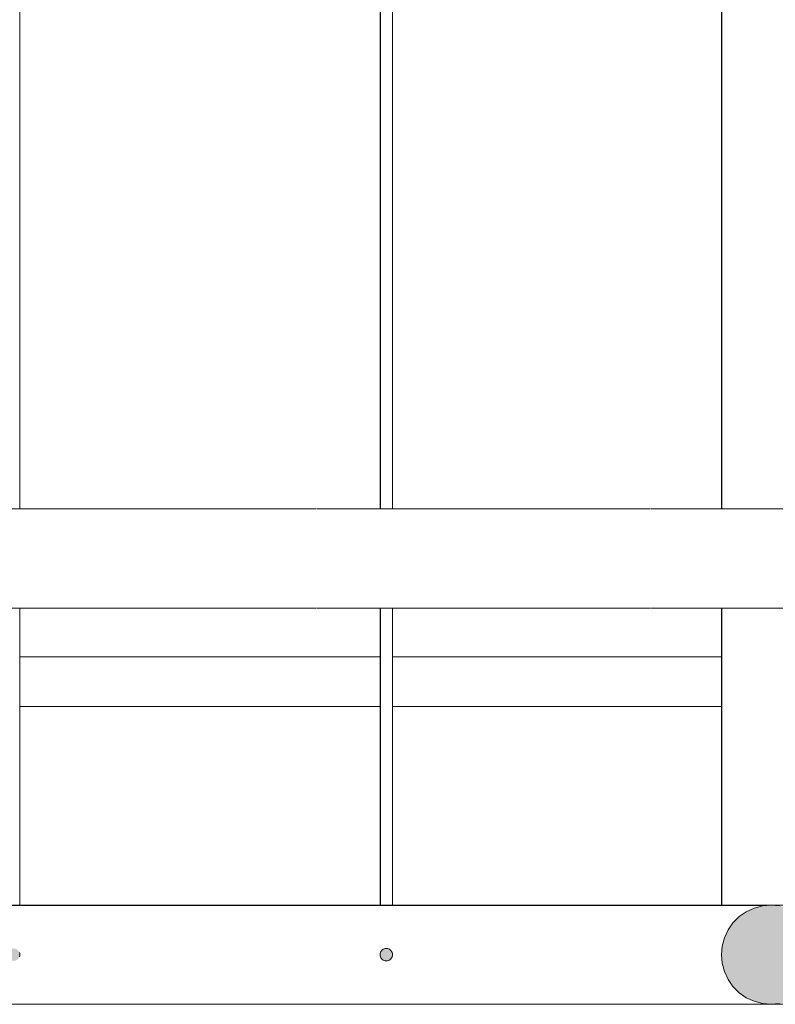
# Model space of a CAD drawing. Header units: millimetres. Extents: x -8078 to 241103, y -4319 to 602442.
# Tile 22 of 148: x 36782 to 37087, y 261512 to 261908. Entities that reach past the tile are written whole.
import ezdxf

# ---------------------------------------------------------------- set-up
doc = ezdxf.new("R2010")
doc.units = ezdxf.units.MM
doc.header["$MEASUREMENT"] = 0
doc.set_wipeout_variables(frame=1)
doc.linetypes.add('Wipeout_Contour', pattern=[1000, 0, -1000])
doc.layers.add('#podkład', color=252, linetype='Continuous')
doc.layers.add('- A - ocieplenie', color=7, linetype='Continuous')

# ---------------------------------------------------------------- blocks, each defined once
blk = doc.blocks.new('qqe433333')
at = {"linetype": 'Continuous', "lineweight": 0}
for points in [[(-2307.6, 682969.49), (-2304.12, 682969.8), (-2300.76, 682970.7), (-2297.6, 682972.17), (-2294.74, 682974.17), (-2292.28, 682976.64), (-2290.28, 682979.49), (-2288.8, 682982.65), (-2287.9, 682986.02), (-2287.6, 682989.49), (-2287.9, 682992.97), (-2288.8, 682996.33), (-2290.28, 682999.49), (-2292.28, 683002.35), (-2294.74, 683004.81), (-2297.6, 683006.81), (-2300.76, 683008.29), (-2304.12, 683009.19), (-2307.6, 683009.49), (-2311.07, 683009.19), (-2314.44, 683008.29), (-2317.6, 683006.81), (-2320.45, 683004.81), (-2322.92, 683002.35), (-2324.92, 682999.49), (-2326.39, 682996.33), (-2327.29, 682992.97), (-2327.6, 682989.49), (-2327.29, 682986.02), (-2326.39, 682982.65), (-2324.92, 682979.49), (-2322.92, 682976.64), (-2320.45, 682974.17), (-2317.6, 682972.17), (-2314.44, 682970.7), (-2311.07, 682969.8)], [(-2612.74, 682986.99), (-2612.31, 682987.03), (-2611.89, 682987.14), (-2611.49, 682987.33), (-2611.14, 682987.58), (-2610.83, 682987.89), (-2610.58, 682988.24), (-2610.39, 682988.64), (-2610.28, 682989.06), (-2610.24, 682989.49), (-2610.28, 682989.93), (-2610.39, 682990.35), (-2610.58, 682990.74), (-2610.83, 682991.1), (-2611.14, 682991.41), (-2611.49, 682991.66), (-2611.89, 682991.84), (-2612.31, 682991.95), (-2612.74, 682991.99), (-2613.18, 682991.95), (-2613.6, 682991.84), (-2613.99, 682991.66), (-2614.35, 682991.41), (-2614.66, 682991.1), (-2614.91, 682990.74), (-2615.09, 682990.35), (-2615.21, 682989.93), (-2615.24, 682989.49), (-2615.21, 682989.06), (-2615.09, 682988.64), (-2614.91, 682988.24), (-2614.66, 682987.89), (-2614.35, 682987.58), (-2613.99, 682987.33), (-2613.6, 682987.14), (-2613.18, 682987.03)], [(-2462.6, 682986.99), (-2462.16, 682987.03), (-2461.74, 682987.14), (-2461.35, 682987.33), (-2460.99, 682987.58), (-2460.68, 682987.89), (-2460.43, 682988.24), (-2460.25, 682988.64), (-2460.13, 682989.06), (-2460.1, 682989.49), (-2460.13, 682989.93), (-2460.25, 682990.35), (-2460.43, 682990.74), (-2460.68, 682991.1), (-2460.99, 682991.41), (-2461.35, 682991.66), (-2461.74, 682991.84), (-2462.16, 682991.95), (-2462.6, 682991.99), (-2463.03, 682991.95), (-2463.45, 682991.84), (-2463.85, 682991.66), (-2464.2, 682991.41), (-2464.51, 682991.1), (-2464.76, 682990.74), (-2464.95, 682990.35), (-2465.06, 682989.93), (-2465.1, 682989.49), (-2465.06, 682989.06), (-2464.95, 682988.64), (-2464.76, 682988.24), (-2464.51, 682987.89), (-2464.2, 682987.58), (-2463.85, 682987.33), (-2463.45, 682987.14), (-2463.03, 682987.03)]]:
    blk.add_hatch(color=252, dxfattribs=at).paths.add_polyline_path(points)
at = {"color": 252, "linetype": 'Wipeout_Contour', "lineweight": 0, "ltscale": 1879763.440955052}
blk.add_wipeout([(-2760.67, 683129.41), (-1956, 683129.41), (-1959.36, 683130.31), (-2764.13, 683130.31)], dxfattribs=at)
at = {"color": 252, "linetype": 'Wipeout_Contour', "lineweight": 0, "ltscale": 11278488.60149294}
blk.add_wipeout([(-2490.48, 683129.1), (-2356.13, 683129.1), (-2356.16, 683129.12), (-2356.1, 683129.12), (-2355.93, 683129.1), (-2221.58, 683129.1), (-2221.6, 683129.12), (-2221.55, 683129.12), (-2221.38, 683129.1), (-2087.03, 683129.1), (-2087.05, 683129.12), (-2087, 683129.12), (-2086.83, 683129.1), (-1952.54, 683129.1), (-1956, 683129.41), (-2760.67, 683129.41), (-2757.18, 683129.1), (-2625.23, 683129.1), (-2625.26, 683129.12), (-2625.2, 683129.12), (-2625.03, 683129.1), (-2490.68, 683129.1), (-2490.71, 683129.12), (-2490.65, 683129.12)], dxfattribs=at)
at = {"color": 252, "linetype": 'Wipeout_Contour', "lineweight": 0, "ltscale": 19743224.55348476}
blk.add_wipeout([(-2610.28, 682989.93), (-2610.24, 682989.49), (-2465.1, 682989.49), (-2465.06, 682989.93), (-2464.95, 682990.35), (-2464.76, 682990.74), (-2464.51, 682991.1), (-2464.2, 682991.41), (-2463.85, 682991.66), (-2463.45, 682991.84), (-2463.03, 682991.95), (-2462.6, 682991.99), (-2462.16, 682991.95), (-2461.74, 682991.84), (-2461.35, 682991.66), (-2460.99, 682991.41), (-2460.68, 682991.1), (-2460.43, 682990.74), (-2460.25, 682990.35), (-2460.13, 682989.93), (-2460.1, 682989.49), (-2327.6, 682989.49), (-2327.29, 682992.97), (-2742.9, 682992.97), (-2742.6, 682989.49), (-2615.24, 682989.49), (-2615.21, 682989.93), (-2615.09, 682990.35), (-2614.91, 682990.74), (-2614.66, 682991.1), (-2614.35, 682991.41), (-2613.99, 682991.66), (-2613.6, 682991.84), (-2613.18, 682991.95), (-2612.74, 682991.99), (-2612.31, 682991.95), (-2611.89, 682991.84), (-2611.49, 682991.66), (-2611.14, 682991.41), (-2610.83, 682991.1), (-2610.58, 682990.74), (-2610.39, 682990.35)], dxfattribs=at)
at = {"color": 252, "linetype": 'Wipeout_Contour', "lineweight": 0, "ltscale": 1878478.151142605}
blk.add_wipeout([(-1832.6, 682969.49), (-1836.07, 682969.8), (-2304.12, 682969.8), (-2307.6, 682969.49)], dxfattribs=at)
at = {"color": 252, "linetype": 'Wipeout_Contour', "lineweight": 0, "ltscale": 1879777.516120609}
blk.add_wipeout([(-2764.13, 683130.31), (-1959.36, 683130.31), (-1962.51, 683131.78), (-2767.46, 683131.78)], dxfattribs=at)
at = {"color": 252, "linetype": 'Wipeout_Contour', "lineweight": 0, "ltscale": 1880301.739939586}
blk.add_wipeout([(-2327.29, 682992.97), (-2326.39, 682996.33), (-2743.8, 682996.33), (-2742.9, 682992.97)], dxfattribs=at)
at = {"color": 252, "linetype": 'Wipeout_Contour', "lineweight": 0, "ltscale": 1880276.141380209}
blk.add_wipeout([(-2762.6, 682969.49), (-2307.6, 682969.49), (-2311.07, 682969.8), (-2759.12, 682969.8)], dxfattribs=at)
at = {"color": 252, "linetype": 'Wipeout_Contour', "lineweight": 0, "ltscale": 1879791.319033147}
blk.add_wipeout([(-2767.46, 683131.78), (-1962.51, 683131.78), (-1965.35, 683133.78), (-2770.57, 683133.78)], dxfattribs=at)
at = {"color": 252, "linetype": 'Wipeout_Contour', "lineweight": 0, "ltscale": 1880668.835604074}
blk.add_wipeout([(-2610.28, 683129.1), (-2610.28, 683009.49), (-2610.24, 683009.49), (-2610.24, 683129.1)], dxfattribs=at)
at = {"color": 252, "linetype": 'Wipeout_Contour', "lineweight": 0, "ltscale": 1410201.060757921}
blk.add_wipeout([(-2490.65, 683129.12), (-2490.68, 683129.1), (-2490.48, 683129.1)], dxfattribs=at)
at = {"color": 252, "linetype": 'Wipeout_Contour', "lineweight": 0, "ltscale": 1880107.4675014}
blk.add_wipeout([(-2465.1, 683129.1), (-2465.1, 683009.49), (-2465.06, 683009.49), (-2465.06, 683129.1)], dxfattribs=at)
at = {"color": 252, "linetype": 'Wipeout_Contour', "lineweight": 0, "ltscale": 1880097.035310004}
blk.add_wipeout([(-2462.6, 683129.1), (-2462.6, 683009.49), (-2462.16, 683009.49), (-2462.16, 683129.1)], dxfattribs=at)
at = {"color": 252, "linetype": 'Wipeout_Contour', "lineweight": 0, "ltscale": 1409810.893526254}
blk.add_wipeout([(-2356.1, 683129.12), (-2356.13, 683129.1), (-2355.93, 683129.1)], dxfattribs=at)
at = {"color": 252, "linetype": 'Wipeout_Contour', "lineweight": 0, "ltscale": 1879575.3110405}
blk.add_wipeout([(-2327.29, 683009.49), (-2327.29, 683129.1), (-2327.6, 683129.1), (-2327.6, 683009.49)], dxfattribs=at)
at = {"color": 252, "linetype": 'Wipeout_Contour', "lineweight": 0, "ltscale": 1879491.855483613}
blk.add_wipeout([(-2304.12, 683009.49), (-2304.12, 683129.1), (-2307.6, 683129.1), (-2307.6, 683009.49)], dxfattribs=at)
at = {"color": 252, "linetype": 'Wipeout_Contour', "lineweight": 0, "ltscale": 1880305.08174616}
blk.add_wipeout([(-2326.39, 682996.33), (-2324.92, 682999.49), (-2745.28, 682999.49), (-2743.8, 682996.33)], dxfattribs=at)
at = {"color": 252, "linetype": 'Wipeout_Contour', "lineweight": 0, "ltscale": 1880276.758372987}
blk.add_wipeout([(-2755.76, 682970.7), (-2759.12, 682969.8), (-2311.07, 682969.8), (-2314.44, 682970.7)], dxfattribs=at)
at = {"color": 252, "linetype": 'Wipeout_Contour', "lineweight": 0, "ltscale": 1879804.430320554}
blk.add_wipeout([(-2770.57, 683133.78), (-1965.35, 683133.78), (-1967.81, 683136.25), (-2773.35, 683136.25)], dxfattribs=at)
at = {"color": 252, "linetype": 'Wipeout_Contour', "lineweight": 0, "ltscale": 1410200.677987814}
blk.add_wipeout([(-2490.71, 683129.12), (-2490.68, 683129.1), (-2490.65, 683129.12)], dxfattribs=at)
at = {"color": 252, "linetype": 'Wipeout_Contour', "lineweight": 0, "ltscale": 1880098.713820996}
blk.add_wipeout([(-2463.03, 683129.1), (-2463.03, 683009.49), (-2462.6, 683009.49), (-2462.6, 683129.1)], dxfattribs=at)
at = {"color": 252, "linetype": 'Wipeout_Contour', "lineweight": 0, "ltscale": 1409810.510660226}
blk.add_wipeout([(-2356.13, 683129.1), (-2356.1, 683129.12), (-2356.16, 683129.12)], dxfattribs=at)
at = {"color": 252, "linetype": 'Wipeout_Contour', "lineweight": 0, "ltscale": 1879572.979238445}
blk.add_wipeout([(-2327.29, 683009.49), (-2326.39, 683009.49), (-2326.39, 683129.1), (-2327.29, 683129.1)], dxfattribs=at)
at = {"color": 252, "linetype": 'Wipeout_Contour', "lineweight": 0, "ltscale": 1879505.283479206}
blk.add_wipeout([(-2311.07, 683009.49), (-2307.6, 683009.49), (-2307.6, 683129.1), (-2311.07, 683129.1)], dxfattribs=at)
at = {"color": 252, "linetype": 'Wipeout_Contour', "lineweight": 0, "ltscale": 1880308.161720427}
blk.add_wipeout([(-2745.28, 682999.49), (-2324.92, 682999.49), (-2322.92, 683002.35), (-2747.28, 683002.35)], dxfattribs=at)
at = {"color": 252, "linetype": 'Wipeout_Contour', "lineweight": 0, "ltscale": 1880277.974000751}
blk.add_wipeout([(-2314.44, 682970.7), (-2317.6, 682972.17), (-2752.6, 682972.17), (-2755.76, 682970.7)], dxfattribs=at)
at = {"color": 252, "linetype": 'Continuous', "lineweight": 13, "ltscale": 100}
for p, q in [((-2625.03, 683129.1), (-2490.68, 683129.1)), ((-1682.6, 682969.49), (-2762.6, 682969.49))]:
    blk.add_line(p, q, dxfattribs=at)
at = {"color": 252, "linetype": 'Wipeout_Contour', "lineweight": 0, "ltscale": 1879816.451588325}
blk.add_wipeout([(-2775.73, 683139.1), (-2773.35, 683136.25), (-1967.81, 683136.25), (-1969.81, 683139.1)], dxfattribs=at)
at = {"color": 252, "linetype": 'Wipeout_Contour', "lineweight": 0, "ltscale": 1880107.176040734}
blk.add_wipeout([(-2465.06, 683129.1), (-2465.06, 683009.49), (-2464.95, 683009.49), (-2464.95, 683129.1)], dxfattribs=at)
at = {"color": 252, "linetype": 'Wipeout_Contour', "lineweight": 0, "ltscale": 1880095.382262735}
blk.add_wipeout([(-2462.16, 683129.1), (-2462.16, 683009.49), (-2461.74, 683009.49), (-2461.74, 683129.1)], dxfattribs=at)
at = {"color": 252, "linetype": 'Wipeout_Contour', "lineweight": 0, "ltscale": 1879568.386600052}
blk.add_wipeout([(-2326.39, 683009.49), (-2324.92, 683009.49), (-2324.92, 683129.1), (-2326.39, 683129.1)], dxfattribs=at)
at = {"color": 252, "linetype": 'Wipeout_Contour', "lineweight": 0, "ltscale": 1880310.886255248}
blk.add_wipeout([(-2322.92, 683002.35), (-2320.45, 683004.81), (-2749.74, 683004.81), (-2747.28, 683002.35)], dxfattribs=at)
at = {"color": 252, "linetype": 'Wipeout_Contour', "lineweight": 0, "ltscale": 1880279.751379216}
blk.add_wipeout([(-2749.74, 682974.17), (-2752.6, 682972.17), (-2317.6, 682972.17), (-2320.45, 682974.17)], dxfattribs=at)
at = {"color": 252, "linetype": 'Wipeout_Contour', "lineweight": 0, "ltscale": 1879827.017620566}
blk.add_wipeout([(-2775.73, 683139.1), (-1969.81, 683139.1), (-1971.27, 683142.26), (-2777.63, 683142.26)], dxfattribs=at)
at = {"color": 252, "linetype": 'Wipeout_Contour', "lineweight": 0, "ltscale": 1880106.602005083}
blk.add_wipeout([(-2464.95, 683129.1), (-2464.95, 683009.49), (-2464.76, 683009.49), (-2464.76, 683129.1)], dxfattribs=at)
at = {"color": 252, "linetype": 'Wipeout_Contour', "lineweight": 0, "ltscale": 1880093.805002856}
blk.add_wipeout([(-2461.74, 683129.1), (-2461.74, 683009.49), (-2461.35, 683009.49), (-2461.35, 683129.1)], dxfattribs=at)
at = {"color": 252, "linetype": 'Wipeout_Contour', "lineweight": 0, "ltscale": 1879561.672578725}
blk.add_wipeout([(-2324.92, 683009.49), (-2322.92, 683009.49), (-2322.92, 683129.1), (-2324.92, 683129.1)], dxfattribs=at)
at = {"color": 252, "linetype": 'Wipeout_Contour', "lineweight": 0, "ltscale": 1880313.172550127}
blk.add_wipeout([(-2752.6, 683006.81), (-2749.74, 683004.81), (-2320.45, 683004.81), (-2317.6, 683006.81)], dxfattribs=at)
at = {"color": 252, "linetype": 'Wipeout_Contour', "lineweight": 0, "ltscale": 1880282.036497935}
blk.add_wipeout([(-2747.28, 682976.64), (-2749.74, 682974.17), (-2320.45, 682974.17), (-2322.92, 682976.64)], dxfattribs=at)
at = {"color": 252, "linetype": 'Wipeout_Contour', "lineweight": 0, "ltscale": 1879835.807402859}
blk.add_wipeout([(-2777.63, 683142.26), (-1971.27, 683142.26), (-1972.17, 683145.63), (-2778.99, 683145.63)], dxfattribs=at)
at = {"color": 252, "linetype": 'Wipeout_Contour', "lineweight": 0, "ltscale": 1880105.762650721}
blk.add_wipeout([(-2464.76, 683129.1), (-2464.76, 683009.49), (-2464.51, 683009.49), (-2464.51, 683129.1)], dxfattribs=at)
at = {"color": 252, "linetype": 'Wipeout_Contour', "lineweight": 0, "ltscale": 1880092.351321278}
blk.add_wipeout([(-2461.35, 683129.1), (-2461.35, 683009.49), (-2460.99, 683009.49), (-2460.99, 683129.1)], dxfattribs=at)
at = {"color": 252, "linetype": 'Wipeout_Contour', "lineweight": 0, "ltscale": 1879553.041229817}
blk.add_wipeout([(-2322.92, 683009.49), (-2320.45, 683009.49), (-2320.45, 683129.1), (-2322.92, 683129.1)], dxfattribs=at)
at = {"color": 252, "linetype": 'Wipeout_Contour', "lineweight": 0, "ltscale": 1880284.759966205}
blk.add_wipeout([(-2745.28, 682979.49), (-2747.28, 682976.64), (-2322.92, 682976.64), (-2324.92, 682979.49)], dxfattribs=at)
at = {"color": 252, "linetype": 'Wipeout_Contour', "lineweight": 0, "ltscale": 1879842.553914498}
blk.add_wipeout([(-2778.99, 683145.63), (-1972.17, 683145.63), (-1972.48, 683149.1), (-2779.78, 683149.1)], dxfattribs=at)
at = {"color": 252, "linetype": 'Wipeout_Contour', "lineweight": 0, "ltscale": 1880104.683696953}
blk.add_wipeout([(-2464.51, 683129.1), (-2464.51, 683009.49), (-2464.2, 683009.49), (-2464.2, 683129.1)], dxfattribs=at)
at = {"color": 252, "linetype": 'Wipeout_Contour', "lineweight": 0, "ltscale": 1880091.065495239}
blk.add_wipeout([(-2460.99, 683129.1), (-2460.99, 683009.49), (-2460.68, 683009.49), (-2460.68, 683129.1)], dxfattribs=at)
at = {"color": 252, "linetype": 'Wipeout_Contour', "lineweight": 0, "ltscale": 1879542.75474106}
blk.add_wipeout([(-2320.45, 683009.49), (-2317.6, 683009.49), (-2317.6, 683129.1), (-2320.45, 683129.1)], dxfattribs=at)
at = {"color": 252, "linetype": 'Wipeout_Contour', "lineweight": 0, "ltscale": 1880287.839038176}
blk.add_wipeout([(-2745.28, 682979.49), (-2324.92, 682979.49), (-2326.39, 682982.65), (-2743.8, 682982.65)], dxfattribs=at)
at = {"color": 252, "linetype": 'Wipeout_Contour', "lineweight": 0, "ltscale": 1879847.052847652}
blk.add_wipeout([(-2779.78, 683149.1), (-1972.48, 683149.1), (-1972.17, 683152.58), (-2779.96, 683152.58)], dxfattribs=at)
at = {"color": 252, "linetype": 'Wipeout_Contour', "lineweight": 0, "ltscale": 1880103.397892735}
blk.add_wipeout([(-2464.2, 683129.1), (-2464.2, 683009.49), (-2463.85, 683009.49), (-2463.85, 683129.1)], dxfattribs=at)
at = {"color": 252, "linetype": 'Wipeout_Contour', "lineweight": 0, "ltscale": 1880089.986569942}
blk.add_wipeout([(-2460.68, 683129.1), (-2460.68, 683009.49), (-2460.43, 683009.49), (-2460.43, 683129.1)], dxfattribs=at)
at = {"color": 252, "linetype": 'Wipeout_Contour', "lineweight": 0, "ltscale": 1879531.12574592}
blk.add_wipeout([(-2314.44, 683009.49), (-2314.44, 683129.1), (-2317.6, 683129.1), (-2317.6, 683009.49)], dxfattribs=at)
at = {"color": 252, "linetype": 'Wipeout_Contour', "lineweight": 0, "ltscale": 1880291.180193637}
blk.add_wipeout([(-2326.39, 682982.65), (-2327.29, 682986.02), (-2742.9, 682986.02), (-2743.8, 682982.65)], dxfattribs=at)
at = {"color": 252, "linetype": 'Wipeout_Contour', "lineweight": 0, "ltscale": 1879849.166518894}
blk.add_wipeout([(-2779.96, 683152.58), (-1972.17, 683152.58), (-1971.27, 683155.94), (-2779.54, 683155.94)], dxfattribs=at)
at = {"color": 252, "linetype": 'Wipeout_Contour', "lineweight": 0, "ltscale": 1880101.944259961}
blk.add_wipeout([(-2463.85, 683129.1), (-2463.85, 683009.49), (-2463.45, 683009.49), (-2463.45, 683129.1)], dxfattribs=at)
at = {"color": 252, "linetype": 'Wipeout_Contour', "lineweight": 0, "ltscale": 1880089.147167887}
blk.add_wipeout([(-2460.43, 683129.1), (-2460.43, 683009.49), (-2460.25, 683009.49), (-2460.25, 683129.1)], dxfattribs=at)
at = {"color": 252, "linetype": 'Wipeout_Contour', "lineweight": 0, "ltscale": 1879518.507512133}
blk.add_wipeout([(-2314.44, 683009.49), (-2311.07, 683009.49), (-2311.07, 683129.1), (-2314.44, 683129.1)], dxfattribs=at)
at = {"color": 252, "linetype": 'Wipeout_Contour', "lineweight": 0, "ltscale": 19743190.43744629}
blk.add_wipeout([(-2327.29, 682986.02), (-2327.6, 682989.49), (-2460.1, 682989.49), (-2460.13, 682989.06), (-2460.25, 682988.64), (-2460.43, 682988.24), (-2460.68, 682987.89), (-2460.99, 682987.58), (-2461.35, 682987.33), (-2461.74, 682987.14), (-2462.16, 682987.03), (-2462.6, 682986.99), (-2463.03, 682987.03), (-2463.45, 682987.14), (-2463.85, 682987.33), (-2464.2, 682987.58), (-2464.51, 682987.89), (-2464.76, 682988.24), (-2464.95, 682988.64), (-2465.06, 682989.06), (-2465.1, 682989.49), (-2610.24, 682989.49), (-2610.28, 682989.06), (-2610.39, 682988.64), (-2610.58, 682988.24), (-2610.83, 682987.89), (-2611.14, 682987.58), (-2611.49, 682987.33), (-2611.89, 682987.14), (-2612.31, 682987.03), (-2612.74, 682986.99), (-2613.18, 682987.03), (-2613.6, 682987.14), (-2613.99, 682987.33), (-2614.35, 682987.58), (-2614.66, 682987.89), (-2614.91, 682988.24), (-2615.09, 682988.64), (-2615.21, 682989.06), (-2615.24, 682989.49), (-2742.6, 682989.49), (-2742.9, 682986.02)], dxfattribs=at)
at = {"color": 252, "linetype": 'Continuous', "lineweight": 13, "ltscale": 100}
blk.add_line((-2355.93, 683129.1), (-2221.58, 683129.1), dxfattribs=at)
at = {"color": 252, "linetype": 'Continuous', "lineweight": 13, "ltscale": 100, "flags": 128}
blk.add_lwpolyline([(-2610.39, 682988.64), (-2610.28, 682989.06), (-2610.24, 682989.49), (-2610.28, 682989.93), (-2610.39, 682990.35)], dxfattribs=at)
blk.add_lwpolyline([(-2462.6, 682986.99), (-2462.16, 682987.03), (-2461.74, 682987.14), (-2461.35, 682987.33), (-2460.99, 682987.58), (-2460.68, 682987.89), (-2460.43, 682988.24), (-2460.25, 682988.64), (-2460.13, 682989.06), (-2460.1, 682989.49), (-2460.13, 682989.93), (-2460.25, 682990.35), (-2460.43, 682990.74), (-2460.68, 682991.1), (-2460.99, 682991.41), (-2461.35, 682991.66), (-2461.74, 682991.84), (-2462.16, 682991.95), (-2462.6, 682991.99), (-2463.03, 682991.95), (-2463.45, 682991.84), (-2463.85, 682991.66), (-2464.2, 682991.41), (-2464.51, 682991.1), (-2464.76, 682990.74), (-2464.95, 682990.35), (-2465.06, 682989.93), (-2465.1, 682989.49), (-2465.06, 682989.06), (-2464.95, 682988.64), (-2464.76, 682988.24), (-2464.51, 682987.89), (-2464.2, 682987.58), (-2463.85, 682987.33), (-2463.45, 682987.14), (-2463.03, 682987.03)], close=True, dxfattribs=at)
at = {"color": 252, "linetype": 'Wipeout_Contour', "lineweight": 0, "ltscale": 1879848.830603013}
blk.add_wipeout([(-2778.52, 683159.1), (-2779.54, 683155.94), (-1971.27, 683155.94), (-1969.81, 683159.1)], dxfattribs=at)
at = {"color": 252, "linetype": 'Wipeout_Contour', "lineweight": 0, "ltscale": 1880100.36692946}
blk.add_wipeout([(-2463.45, 683129.1), (-2463.45, 683009.49), (-2463.03, 683009.49), (-2463.03, 683129.1)], dxfattribs=at)
at = {"color": 252, "linetype": 'Wipeout_Contour', "lineweight": 0, "ltscale": 1880088.573214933}
blk.add_wipeout([(-2460.25, 683129.1), (-2460.25, 683009.49), (-2460.13, 683009.49), (-2460.13, 683129.1)], dxfattribs=at)
at = {"color": 252, "linetype": 'Wipeout_Contour', "lineweight": 0, "ltscale": 1879846.055688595}
blk.add_wipeout([(-2778.52, 683159.1), (-1969.81, 683159.1), (-1967.81, 683161.96), (-2776.94, 683161.96)], dxfattribs=at)
at = {"color": 252, "linetype": 'Wipeout_Contour', "lineweight": 0, "ltscale": 1880088.28174144}
blk.add_wipeout([(-2460.13, 683129.1), (-2460.13, 683009.49), (-2460.1, 683009.49), (-2460.1, 683129.1)], dxfattribs=at)
at = {"color": 252, "linetype": 'Wipeout_Contour', "lineweight": 0, "ltscale": 1880410.608139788}
blk.add_wipeout([(-2610.24, 683092.97), (-2610.24, 683089.49), (-2465.1, 683089.49), (-2465.1, 683092.97)], dxfattribs=at)
at = {"color": 252, "linetype": 'Continuous', "lineweight": 13, "ltscale": 100}
blk.add_line((-2490.48, 683129.1), (-2356.13, 683129.1), dxfattribs=at)
at = {"color": 252, "linetype": 'Wipeout_Contour', "lineweight": 0, "ltscale": 1879840.926133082}
blk.add_wipeout([(-2776.94, 683161.96), (-1967.81, 683161.96), (-1965.35, 683164.42), (-2774.84, 683164.42)], dxfattribs=at)
at = {"color": 252, "linetype": 'Wipeout_Contour', "lineweight": 0, "ltscale": 1880414.112837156}
blk.add_wipeout([(-2610.24, 683092.97), (-2465.1, 683092.97), (-2465.1, 683096.33), (-2610.24, 683096.33)], dxfattribs=at)
at = {"color": 252, "linetype": 'Wipeout_Contour', "lineweight": 0, "ltscale": 1879854.51662325}
blk.add_wipeout([(-2327.6, 683089.49), (-2327.6, 683092.97), (-2460.1, 683092.97), (-2460.1, 683089.49)], dxfattribs=at)
at = {"color": 252, "linetype": 'Wipeout_Contour', "lineweight": 0, "ltscale": 1880314.951109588}
blk.add_wipeout([(-2317.6, 683006.81), (-2314.44, 683008.29), (-2755.76, 683008.29), (-2752.6, 683006.81)], dxfattribs=at)
at = {"color": 252, "linetype": 'Wipeout_Contour', "lineweight": 0, "ltscale": 1879833.597724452}
blk.add_wipeout([(-2774.84, 683164.42), (-1965.35, 683164.42), (-1962.51, 683166.42), (-2772.29, 683166.42)], dxfattribs=at)
at = {"color": 252, "linetype": 'Wipeout_Contour', "lineweight": 0, "ltscale": 1880417.457075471}
blk.add_wipeout([(-2465.1, 683096.33), (-2465.1, 683099.49), (-2610.24, 683099.49), (-2610.24, 683096.33)], dxfattribs=at)
at = {"color": 252, "linetype": 'Wipeout_Contour', "lineweight": 0, "ltscale": 1879858.022357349}
blk.add_wipeout([(-2460.1, 683096.33), (-2460.1, 683092.97), (-2327.6, 683092.97), (-2327.6, 683096.33)], dxfattribs=at)
at = {"color": 252, "linetype": 'Wipeout_Contour', "lineweight": 0, "ltscale": 1880316.16787644}
blk.add_wipeout([(-2759.12, 683009.19), (-2755.76, 683008.29), (-2314.44, 683008.29), (-2311.07, 683009.19)], dxfattribs=at)
at = {"color": 252, "linetype": 'Wipeout_Contour', "lineweight": 0, "ltscale": 1879824.293128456}
blk.add_wipeout([(-2769.37, 683167.9), (-2772.29, 683166.42), (-1962.51, 683166.42), (-1959.36, 683167.9)], dxfattribs=at)
at = {"color": 252, "linetype": 'Wipeout_Contour', "lineweight": 0, "ltscale": 1880420.539213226}
blk.add_wipeout([(-2465.1, 683099.49), (-2465.1, 683102.35), (-2610.24, 683102.35), (-2610.24, 683099.49)], dxfattribs=at)
at = {"color": 252, "linetype": 'Wipeout_Contour', "lineweight": 0, "ltscale": 1879861.367584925}
blk.add_wipeout([(-2327.6, 683096.33), (-2327.6, 683099.49), (-2460.1, 683099.49), (-2460.1, 683096.33)], dxfattribs=at)
at = {"color": 252, "linetype": 'Wipeout_Contour', "lineweight": 0, "ltscale": 1880316.785856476}
blk.add_wipeout([(-2762.6, 683009.49), (-2759.12, 683009.19), (-2311.07, 683009.19), (-2307.6, 683009.49)], dxfattribs=at)
at = {"color": 252, "linetype": 'Wipeout_Contour', "lineweight": 0, "ltscale": 1880367.854337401}
blk.add_wipeout([(-2465.1, 683009.49), (-2465.1, 683089.49), (-2610.24, 683089.49), (-2610.24, 683009.49)], dxfattribs=at).dxf.layer = '- A - ocieplenie'
at = {"color": 252, "linetype": 'Wipeout_Contour', "lineweight": 0, "ltscale": 1879811.750160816}
blk.add_wipeout([(-2460.1, 683089.49), (-2460.1, 683009.49), (-2327.6, 683009.49), (-2327.6, 683089.49)], dxfattribs=at).dxf.layer = '- A - ocieplenie'
at = {"color": 252, "linetype": 'Wipeout_Contour', "lineweight": 0, "ltscale": 1879813.29505156}
blk.add_wipeout([(-2769.37, 683167.9), (-1959.36, 683167.9), (-1956, 683168.8), (-2766.16, 683168.8)], dxfattribs=at)
at = {"color": 252, "linetype": 'Wipeout_Contour', "lineweight": 0, "ltscale": 1880423.265579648}
blk.add_wipeout([(-2465.1, 683102.35), (-2465.1, 683104.81), (-2610.24, 683104.81), (-2610.24, 683102.35)], dxfattribs=at)
at = {"color": 252, "linetype": 'Wipeout_Contour', "lineweight": 0, "ltscale": 1879864.450634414}
blk.add_wipeout([(-2460.1, 683102.35), (-2460.1, 683099.49), (-2327.6, 683099.49), (-2327.6, 683102.35)], dxfattribs=at)
at = {"color": 252, "linetype": 'Wipeout_Contour', "lineweight": 0, "ltscale": 1878518.834510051}
blk.add_wipeout([(-1836.07, 683009.19), (-1832.6, 683009.49), (-2307.6, 683009.49), (-2304.12, 683009.19)], dxfattribs=at)
at = {"layer": '- A - ocieplenie', "color": 252, "linetype": 'Continuous', "lineweight": 20, "ltscale": 100}
for p, q in [((-2610.24, 683089.49), (-2465.1, 683089.49)), ((-2460.1, 683089.49), (-2327.6, 683089.49))]:
    blk.add_line(p, q, dxfattribs=at)
at = {"color": 252, "linetype": 'Continuous', "lineweight": 13, "ltscale": 100}
blk.add_line((-1682.6, 683009.49), (-2762.6, 683009.49), dxfattribs=at)
at = {"color": 252, "linetype": 'Continuous', "lineweight": 13, "ltscale": 100, "flags": 128}
blk.add_lwpolyline([(-2304.12, 683009.19), (-2307.6, 683009.49), (-2311.07, 683009.19), (-2314.44, 683008.29), (-2317.6, 683006.81), (-2320.45, 683004.81), (-2322.92, 683002.35), (-2324.92, 682999.49), (-2326.39, 682996.33), (-2327.29, 682992.97), (-2327.6, 682989.49), (-2327.29, 682986.02), (-2326.39, 682982.65), (-2324.92, 682979.49), (-2322.92, 682976.64), (-2320.45, 682974.17), (-2317.6, 682972.17), (-2314.44, 682970.7), (-2311.07, 682969.8), (-2307.6, 682969.49), (-2304.12, 682969.8)], dxfattribs=at)
at = {"color": 252, "linetype": 'Wipeout_Contour', "lineweight": 0, "ltscale": 13160094.76607654}
blk.add_wipeout([(-2766.16, 683168.8), (-1956, 683168.8), (-1952.54, 683169.1), (-2086.83, 683169.1), (-2087, 683169.09), (-2087.05, 683169.09), (-2087.03, 683169.1), (-2221.38, 683169.1), (-2221.55, 683169.09), (-2221.6, 683169.09), (-2221.58, 683169.1), (-2355.93, 683169.1), (-2356.1, 683169.09), (-2356.16, 683169.09), (-2356.13, 683169.1), (-2490.48, 683169.1), (-2490.65, 683169.09), (-2490.71, 683169.09), (-2490.68, 683169.1), (-2625.03, 683169.1), (-2625.2, 683169.09), (-2625.26, 683169.09), (-2625.23, 683169.1), (-2759.58, 683169.1), (-2761.07, 683168.95), (-2761.29, 683168.97), (-2761.19, 683169.1), (-2762.76, 683169.1)], dxfattribs=at)
at = {"color": 252, "linetype": 'Wipeout_Contour', "lineweight": 0, "ltscale": 1880425.553309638}
blk.add_wipeout([(-2465.1, 683104.81), (-2465.1, 683106.81), (-2610.24, 683106.81), (-2610.24, 683104.81)], dxfattribs=at)
at = {"color": 252, "linetype": 'Wipeout_Contour', "lineweight": 0, "ltscale": 1879867.177807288}
blk.add_wipeout([(-2327.6, 683102.35), (-2327.6, 683104.81), (-2460.1, 683104.81), (-2460.1, 683102.35)], dxfattribs=at)
at = {"color": 252, "linetype": 'Wipeout_Contour', "lineweight": 0, "ltscale": 1879910.117043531}
blk.add_wipeout([(-2311.07, 683755.82), (-2311.07, 683169.1), (-2307.6, 683169.1), (-2307.6, 683759.3)], dxfattribs=at)
at = {"color": 252, "linetype": 'Wipeout_Contour', "lineweight": 0, "ltscale": 1881064.023645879}
blk.add_wipeout([(-2610.28, 683169.1), (-2610.24, 683169.1), (-2610.24, 683739.3), (-2610.28, 683739.34)], dxfattribs=at)
at = {"color": 252, "linetype": 'Wipeout_Contour', "lineweight": 0, "ltscale": 1880494.123563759}
blk.add_wipeout([(-2463.03, 683739.51), (-2463.03, 683169.1), (-2462.6, 683169.1), (-2462.6, 683739.52)], dxfattribs=at)
at = {"color": 252, "linetype": 'Wipeout_Contour', "lineweight": 0, "ltscale": 1880483.591772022}
blk.add_wipeout([(-2460.13, 683169.1), (-2460.1, 683169.1), (-2460.1, 683739.3), (-2460.13, 683739.34)], dxfattribs=at)
at = {"color": 252, "linetype": 'Wipeout_Contour', "lineweight": 0, "ltscale": 1410231.553222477}
blk.add_wipeout([(-2490.48, 683169.1), (-2490.68, 683169.1), (-2490.65, 683169.09)], dxfattribs=at)
at = {"color": 252, "linetype": 'Wipeout_Contour', "lineweight": 0, "ltscale": 1409841.394429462}
blk.add_wipeout([(-2355.93, 683169.1), (-2356.13, 683169.1), (-2356.1, 683169.09)], dxfattribs=at)
at = {"color": 252, "linetype": 'Wipeout_Contour', "lineweight": 0, "ltscale": 1880427.332890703}
blk.add_wipeout([(-2610.24, 683108.29), (-2610.24, 683106.81), (-2465.1, 683106.81), (-2465.1, 683108.29)], dxfattribs=at)
at = {"color": 252, "linetype": 'Wipeout_Contour', "lineweight": 0, "ltscale": 1879869.466213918}
blk.add_wipeout([(-2460.1, 683106.81), (-2460.1, 683104.81), (-2327.6, 683104.81), (-2327.6, 683106.81)], dxfattribs=at)
at = {"color": 252, "linetype": 'Continuous', "lineweight": 13, "ltscale": 100}
blk.add_line((-2610.24, 683739.3), (-2610.24, 683169.1), dxfattribs=at)
at = {"color": 252, "linetype": 'Wipeout_Contour', "lineweight": 0, "ltscale": 1879896.69187549}
blk.add_wipeout([(-2307.6, 683169.1), (-2304.12, 683169.1), (-2304.12, 683755.82), (-2307.6, 683759.3)], dxfattribs=at)
at = {"color": 252, "linetype": 'Wipeout_Contour', "lineweight": 0, "ltscale": 1879921.576025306}
blk.add_wipeout([(-2314.44, 683169.1), (-2311.07, 683169.1), (-2311.07, 683755.82), (-2314.44, 683752.46)], dxfattribs=at)
at = {"color": 252, "linetype": 'Wipeout_Contour', "lineweight": 0, "ltscale": 1880495.772785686}
blk.add_wipeout([(-2463.45, 683169.1), (-2463.03, 683169.1), (-2463.03, 683739.51), (-2463.45, 683739.5)], dxfattribs=at)
at = {"color": 252, "linetype": 'Wipeout_Contour', "lineweight": 0, "ltscale": 1880483.902253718}
blk.add_wipeout([(-2460.25, 683169.1), (-2460.13, 683169.1), (-2460.13, 683739.34), (-2460.25, 683739.37)], dxfattribs=at)
at = {"color": 252, "linetype": 'Wipeout_Contour', "lineweight": 0, "ltscale": 1410231.674300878}
blk.add_wipeout([(-2490.71, 683169.09), (-2490.65, 683169.09), (-2490.68, 683169.1)], dxfattribs=at)
at = {"color": 252, "linetype": 'Wipeout_Contour', "lineweight": 0, "ltscale": 1409841.515574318}
blk.add_wipeout([(-2356.16, 683169.09), (-2356.1, 683169.09), (-2356.13, 683169.1)], dxfattribs=at)
at = {"color": 252, "linetype": 'Wipeout_Contour', "lineweight": 0, "ltscale": 1880428.550201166}
blk.add_wipeout([(-2465.1, 683108.29), (-2465.1, 683109.19), (-2610.24, 683109.19), (-2610.24, 683108.29)], dxfattribs=at)
at = {"color": 252, "linetype": 'Wipeout_Contour', "lineweight": 0, "ltscale": 1879871.246321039}
blk.add_wipeout([(-2327.6, 683106.81), (-2327.6, 683108.29), (-2460.1, 683108.29), (-2460.1, 683106.81)], dxfattribs=at)
at = {"color": 252, "linetype": 'Continuous', "lineweight": 13, "ltscale": 100}
blk.add_line((-2625.03, 683169.1), (-2490.68, 683169.1), dxfattribs=at)
at = {"color": 252, "linetype": 'Wipeout_Contour', "lineweight": 0, "ltscale": 1879932.509994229}
blk.add_wipeout([(-2317.6, 683169.1), (-2314.44, 683169.1), (-2314.44, 683752.46), (-2317.6, 683749.3)], dxfattribs=at)
at = {"color": 252, "linetype": 'Wipeout_Contour', "lineweight": 0, "ltscale": 1880497.343149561}
blk.add_wipeout([(-2463.85, 683169.1), (-2463.45, 683169.1), (-2463.45, 683739.5), (-2463.85, 683739.49)], dxfattribs=at)
at = {"color": 252, "linetype": 'Wipeout_Contour', "lineweight": 0, "ltscale": 1880484.494720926}
blk.add_wipeout([(-2460.25, 683169.1), (-2460.25, 683739.37), (-2460.43, 683739.41), (-2460.43, 683169.1)], dxfattribs=at)
at = {"color": 252, "linetype": 'Wipeout_Contour', "lineweight": 0, "ltscale": 1880429.168256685}
blk.add_wipeout([(-2465.1, 683109.19), (-2465.1, 683109.49), (-2610.24, 683109.49), (-2610.24, 683109.19)], dxfattribs=at)
at = {"color": 252, "linetype": 'Wipeout_Contour', "lineweight": 0, "ltscale": 1879872.463992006}
blk.add_wipeout([(-2460.1, 683109.19), (-2460.1, 683108.29), (-2327.6, 683108.29), (-2327.6, 683109.19)], dxfattribs=at)
at = {"color": 252, "linetype": 'Continuous', "lineweight": 13, "ltscale": 100}
for p, q in [((-2610.24, 683009.49), (-2610.24, 683129.1)), ((-2465.1, 683009.49), (-2465.1, 683129.1)), ((-2465.1, 683109.49), (-2610.24, 683109.49))]:
    blk.add_line(p, q, dxfattribs=at)
at = {"color": 252, "linetype": 'Wipeout_Contour', "lineweight": 0, "ltscale": 1879942.58691878}
blk.add_wipeout([(-2320.45, 683169.1), (-2317.6, 683169.1), (-2317.6, 683749.3), (-2320.45, 683746.44)], dxfattribs=at)
at = {"color": 252, "linetype": 'Wipeout_Contour', "lineweight": 0, "ltscale": 1880498.786724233}
blk.add_wipeout([(-2464.2, 683169.1), (-2463.85, 683169.1), (-2463.85, 683739.49), (-2464.2, 683739.47)], dxfattribs=at)
at = {"color": 252, "linetype": 'Wipeout_Contour', "lineweight": 0, "ltscale": 1880485.350749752}
blk.add_wipeout([(-2460.68, 683169.1), (-2460.43, 683169.1), (-2460.43, 683739.41), (-2460.68, 683739.44)], dxfattribs=at)
at = {"color": 252, "linetype": 'Wipeout_Contour', "lineweight": 0, "ltscale": 1879873.082226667}
blk.add_wipeout([(-2327.6, 683109.19), (-2327.6, 683109.49), (-2460.1, 683109.49), (-2460.1, 683109.19)], dxfattribs=at)
at = {"color": 252, "linetype": 'Continuous', "lineweight": 13, "ltscale": 100}
for p, q in [((-2460.1, 683009.49), (-2460.1, 683129.1)), ((-2327.6, 683009.49), (-2327.6, 683129.1)), ((-2327.6, 683109.49), (-2460.1, 683109.49))]:
    blk.add_line(p, q, dxfattribs=at)
at = {"color": 252, "linetype": 'Wipeout_Contour', "lineweight": 0, "ltscale": 1879951.50035369}
blk.add_wipeout([(-2322.92, 683169.1), (-2320.45, 683169.1), (-2320.45, 683746.44), (-2322.92, 683743.98)], dxfattribs=at)
at = {"color": 252, "linetype": 'Wipeout_Contour', "lineweight": 0, "ltscale": 1880500.059676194}
blk.add_wipeout([(-2464.51, 683169.1), (-2464.2, 683169.1), (-2464.2, 683739.47), (-2464.51, 683739.44)], dxfattribs=at)
at = {"color": 252, "linetype": 'Wipeout_Contour', "lineweight": 0, "ltscale": 1880486.444376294}
blk.add_wipeout([(-2460.68, 683169.1), (-2460.68, 683739.44), (-2460.99, 683739.47), (-2460.99, 683169.1)], dxfattribs=at)
at = {"color": 252, "linetype": 'Wipeout_Contour', "lineweight": 0, "ltscale": 1879958.979664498}
blk.add_wipeout([(-2324.92, 683741.98), (-2324.92, 683169.1), (-2322.92, 683169.1), (-2322.92, 683743.98)], dxfattribs=at)
at = {"color": 252, "linetype": 'Wipeout_Contour', "lineweight": 0, "ltscale": 1880501.123471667}
blk.add_wipeout([(-2464.51, 683169.1), (-2464.51, 683739.44), (-2464.76, 683739.41), (-2464.76, 683169.1)], dxfattribs=at)
at = {"color": 252, "linetype": 'Wipeout_Contour', "lineweight": 0, "ltscale": 1880487.742620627}
blk.add_wipeout([(-2461.35, 683169.1), (-2460.99, 683169.1), (-2460.99, 683739.47), (-2461.35, 683739.49)], dxfattribs=at)
at = {"color": 252, "linetype": 'Wipeout_Contour', "lineweight": 0, "ltscale": 1880501.945602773}
blk.add_wipeout([(-2464.95, 683169.1), (-2464.76, 683169.1), (-2464.76, 683739.41), (-2464.95, 683739.37)], dxfattribs=at)
at = {"color": 252, "linetype": 'Wipeout_Contour', "lineweight": 0, "ltscale": 1880489.205632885}
blk.add_wipeout([(-2461.74, 683169.1), (-2461.35, 683169.1), (-2461.35, 683739.49), (-2461.74, 683739.5)], dxfattribs=at)
at = {"color": 252, "linetype": 'Wipeout_Contour', "lineweight": 0, "ltscale": 1879964.797494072}
blk.add_wipeout([(-2324.92, 683169.1), (-2324.92, 683741.98), (-2326.39, 683740.5), (-2326.39, 683169.1)], dxfattribs=at)
at = {"color": 252, "linetype": 'Wipeout_Contour', "lineweight": 0, "ltscale": 1880502.500810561}
blk.add_wipeout([(-2464.95, 683169.1), (-2464.95, 683739.37), (-2465.06, 683739.34), (-2465.06, 683169.1)], dxfattribs=at)
at = {"color": 252, "linetype": 'Wipeout_Contour', "lineweight": 0, "ltscale": 1880490.789409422}
blk.add_wipeout([(-2462.16, 683169.1), (-2461.74, 683169.1), (-2461.74, 683739.5), (-2462.16, 683739.51)], dxfattribs=at)
at = {"color": 252, "linetype": 'Wipeout_Contour', "lineweight": 0, "ltscale": 1879968.777083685}
blk.add_wipeout([(-2326.39, 683169.1), (-2326.39, 683740.5), (-2327.29, 683739.6), (-2327.29, 683169.1)], dxfattribs=at)
at = {"color": 252, "linetype": 'Continuous', "lineweight": 13, "ltscale": 100}
blk.add_line((-2460.1, 683739.3), (-2460.1, 683169.1), dxfattribs=at)
at = {"color": 252, "linetype": 'Wipeout_Contour', "lineweight": 0, "ltscale": 1880502.772399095}
blk.add_wipeout([(-2465.1, 683169.1), (-2465.06, 683169.1), (-2465.06, 683739.34), (-2465.1, 683739.3)], dxfattribs=at)
at = {"color": 252, "linetype": 'Wipeout_Contour', "lineweight": 0, "ltscale": 1880492.445437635}
blk.add_wipeout([(-2462.6, 683169.1), (-2462.16, 683169.1), (-2462.16, 683739.51), (-2462.6, 683739.52)], dxfattribs=at)
at = {"color": 252, "linetype": 'Wipeout_Contour', "lineweight": 0, "ltscale": 1879970.79743938}
blk.add_wipeout([(-2327.29, 683169.1), (-2327.29, 683739.6), (-2327.6, 683739.3), (-2327.6, 683169.1)], dxfattribs=at)
at = {"color": 252, "linetype": 'Continuous', "lineweight": 13, "ltscale": 100}
for p, q in [((-2465.1, 683739.3), (-2465.1, 683169.1)), ((-2327.6, 683739.3), (-2327.6, 683169.1)), ((-2490.48, 683169.1), (-2356.13, 683169.1)), ((-2355.93, 683169.1), (-2221.58, 683169.1))]:
    blk.add_line(p, q, dxfattribs=at)

msp = doc.modelspace()

# ---------------------------------------------------------------- block references
at = {"layer": '#podkład'}
msp.add_blockref('qqe433333', (39392.7, -421457.7), dxfattribs=at)

doc.saveas('drawing.dxf')
